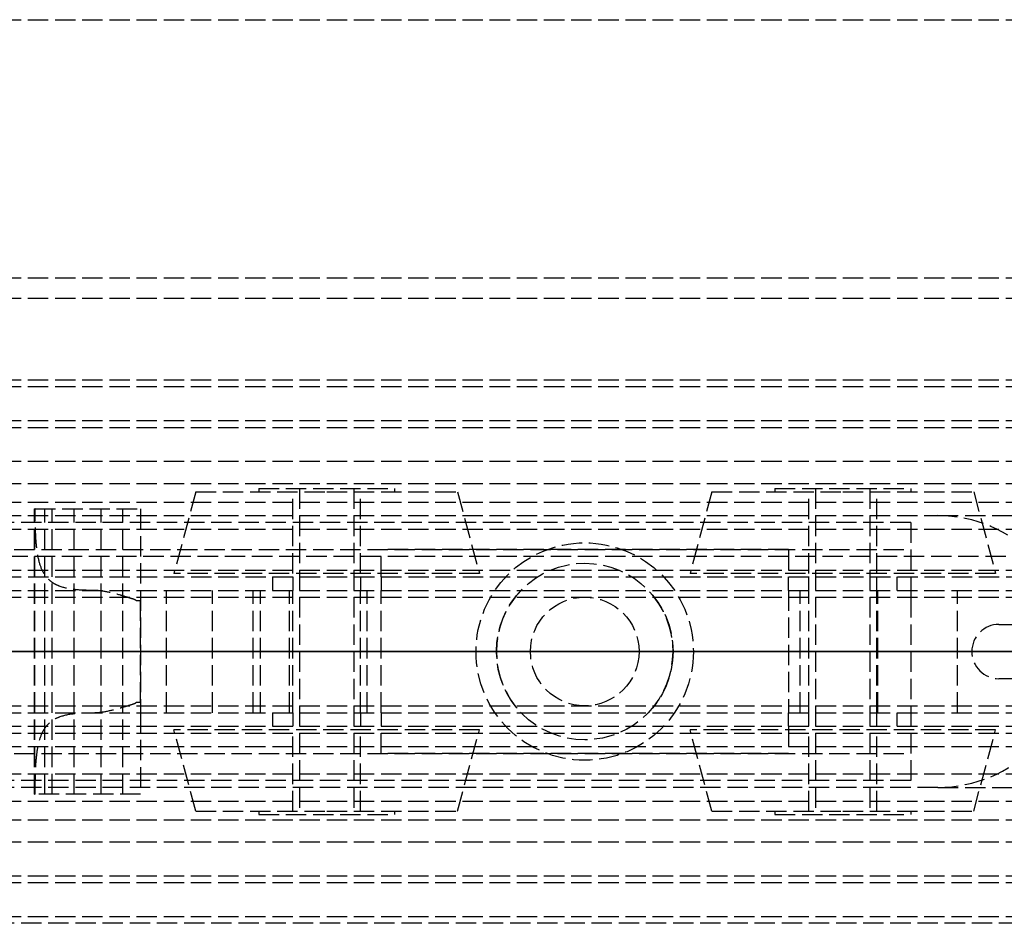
# Model space of a CAD drawing. Header units: millimetres. Extents: x 0 to 2050, y -94 to 94.
# Tile 8 of 14: x 37 to 110, y -20 to 46. Entities that reach past the tile are written whole.
import ezdxf

# ---------------------------------------------------------------- set-up
doc = ezdxf.new("R2010")
doc.units = ezdxf.units.MM
doc.header["$LTSCALE"] = 10
doc.linetypes.add('ALLCAD_Strich', pattern=[0.2, 0.15, -0.05])
doc.layers.add('BESCH_KONT_sich_schn_ansi_2d', color=40, linetype='Continuous')
doc.layers.add('BESCH_KONT_sich_schn_grun_2d', color=10, linetype='Continuous')

msp = doc.modelspace()

# ---------------------------------------------------------------- linework, layer by layer
at = {"layer": 'BESCH_KONT_sich_schn_ansi_2d', "linetype": 'ALLCAD_Strich'}
for p, q in [((0, 0, 2322), (965, 0, 2322)), ((0, 0, 2368), (2050, 0, 2368)), ((2050, 0, 2418), (0, 0, 2418)), ((0, 0, 8), (963, 0, 8)), ((0, 0, 9), (963, 0, 9)), ((965, 0, 2318), (0, 0, 2318)), ((0, 0, 25), (1005, 0, 25)), ((0, 0, 26), (1005, 0, 26)), ((0, 0, 2324), (2020, 0, 2324)), ((2020, 0, 2325.5), (0, 0, 2325.5)), ((0, 0, 2352.5), (2020, 0, 2352.5)), ((0, 0, 2326.5), (2020, 0, 2326.5)), ((0, 0, 2355), (2020, 0, 2355)), ((0, 0, 2350.5), (2020, 0, 2350.5)), ((0, 0, 2350), (2020, 0, 2350)), ((105, 0, 2288), (0, 0, 2288)), ((0, 0, 26), (1005, 0, 26)), ((2050, 0, 2361.5), (0, 0, 2361.5)), ((2050, 0, 2362), (0, 0, 2362)), ((0, 0, 2359), (2050, 0, 2359)), ((0, 0, 2359.5), (2050, 0, 2359.5)), ((0, 0, 2353), (2050, 0, 2353)), ((103, 0, 2317.5), (4, 0, 2317.5)), ((103, 0, 2294.5), (4, 0, 2294.5)), ((9, 0, 2315.5), (103, 0, 2315.5)), ((9, 0, 2299.5), (103, 0, 2299.5)), ((38.499, 0, 2329.25), (38.501, 0, 2332.876)), ((46.299, 0, 2333.602), (38.536, 0, 2333.602)), ((41.399, 0, 2328.5), (39.249, 0, 2328.5)), ((39.799, 0, 2332.3), (44.999, 0, 2332.3)), ((41.399, 0, 2329.8), (39.799, 0, 2329.8)), ((39.799, 0, 2329.8), (39.799, 0, 2332.3)), ((41.399, 0, 2328.5), (41.399, 0, 2329.8)), ((42.828, 0, 2339.75), (46.299, 0, 2339.75)), ((44.999, 0, 2329.8), (43.399, 0, 2329.8)), ((43.399, 0, 2329.8), (43.399, 0, 2328.5)), ((46.299, 0, 2328.5), (43.399, 0, 2328.5)), ((44.999, 0, 2332.298), (44.994, 0, 2332.298)), ((44.999, 0, 2332.3), (44.994, 0, 2332.3)), ((44.999, 0, 2332.298), (44.994, 0, 2332.298)), ((44.999, 0, 2332.297), (44.994, 0, 2332.297)), ((44.999, 0, 2332.295), (44.994, 0, 2332.295)), ((44.999, 0, 2332.292), (44.994, 0, 2332.292)), ((44.999, 0, 2332.296), (44.994, 0, 2332.296)), ((44.999, 0, 2332.297), (44.994, 0, 2332.297)), ((44.999, 0, 2332.297), (44.994, 0, 2332.297)), ((44.999, 0, 2332.298), (44.994, 0, 2332.298)), ((44.999, 0, 2332.293), (44.994, 0, 2332.293)), ((44.999, 0, 2332.295), (44.994, 0, 2332.295)), ((44.994, 0, 2332.295), (44.994, 0, 2332.292)), ((44.999, 0, 2332.292), (44.994, 0, 2332.292)), ((44.999, 0, 2332.297), (44.994, 0, 2332.297)), ((44.994, 0, 2332.295), (44.994, 0, 2332.297)), ((44.994, 0, 2332.3), (44.994, 0, 2332.297)), ((44.999, 0, 2332.3), (44.999, 0, 2329.8)), ((45.963, 0, 2340.5), (46.299, 0, 2340.5)), ((46.299, 0, 2340.5), (46.299, 0, 2339.75)), ((46.299, 0, 2340.5), (72.386, 0, 2340.5)), ((48.219, 0, 2328.5), (46.299, 0, 2328.5)), ((46.299, 0, 2339.75), (46.299, 0, 2333.602)), ((46.299, 0, 2333.602), (46.299, 0, 2328.5)), ((51.592, 0, 2327.916), (48.219, 0, 2328.5)), ((54.585, 0, 2326.212), (51.592, 0, 2327.916)), ((57.257, 0, 2324.308), (55.12, 0, 2325.804)), ((74.31, 0, 2322.5), (62.992, 0, 2322.5)), ((94, 0, 2315.5), (64, 0, 2315.5)), ((64, 0, 2307.5), (64, 0, 2315.5)), ((94, 0, 2307.5), (64, 0, 2307.5)), ((71, 0, 2332.5), (87, 0, 2332.5)), ((71, 0, 2340.5), (71, 0, 2332.5)), ((85.614, 0, 2340.5), (72.386, 0, 2340.5)), ((72.5, 0, 2332.5), (72.5, 0, 2340.5)), ((72.5, 0, 2332.5), (72.5, 0, 2322.5)), ((72.5, 0, 2340.5), (72.5, 0, 2332.5)), ((74.31, 0, 2340.5), (74.31, 0, 2332.5)), ((74.31, 0, 2322.5), (83.69, 0, 2322.5)), ((75, 0, 2318), (75, 0, 2322)), ((75, 0, 2332.5), (75, 0, 2322.5)), ((75, 0, 2332.5), (75, 0, 2322.5)), ((83, 0, 2335.5), (75, 0, 2335.5)), ((75, 0, 2315.5), (75, 0, 2318)), ((75, 0, 2322), (75, 0, 2335.5)), ((83, 0, 2318), (83, 0, 2322)), ((83, 0, 2332.5), (83, 0, 2322.5)), ((83, 0, 2332.5), (83, 0, 2322.5)), ((83, 0, 2315.5), (83, 0, 2318)), ((83, 0, 2322), (83, 0, 2335.5)), ((94.85, 0, 2322.5), (83.69, 0, 2322.5)), ((83.69, 0, 2332.5), (83.69, 0, 2340.5)), ((85.5, 0, 2332.5), (85.5, 0, 2340.5)), ((85.5, 0, 2332.5), (85.5, 0, 2322.5)), ((85.5, 0, 2340.5), (85.5, 0, 2332.5)), ((85.614, 0, 2340.5), (119, 0, 2340.5)), ((87, 0, 2340.5), (87, 0, 2332.5)), ((94, 0, 2315.5), (94, 0, 2307.5)), ((106.45, 0, 2328.415), (100.586, 0, 2324.308)), ((103, 0, 2317.5), (103, 0, 2294.5)), ((105, 0, 2288), (115, 0, 2288)), ((105, 0, 2288), (105, 0, 2318)), ((107.5, 0, 2340.5), (107.5, 0, 2329.003)), ((109.5, 0, 2340.5), (109.5, 0, 2329.487))]:
    msp.add_line(p, q, dxfattribs=at)
at = {"layer": 'BESCH_KONT_sich_schn_ansi_2d', "linetype": 'ALLCAD_Strich', "extrusion": (0, 1, 0)}
for centre, radius in [((-60, 2335.5), 11.247), ((-60, 2335.5), 4), ((-60, 2335.5), 2), ((-98, 2335.5), 11.247), ((-98, 2335.5), 2)]:
    msp.add_circle(centre, radius, dxfattribs=at)
at = {"layer": 'BESCH_KONT_sich_schn_ansi_2d', "linetype": 'ALLCAD_Strich', "extrusion": (0, -1, 0)}
for centre, radius in [((60, 2335.5), 9.639), ((60, 2335.5), 5), ((60, 2335.5), 2.5), ((98, 2335.5), 9.639), ((98, 2335.5), 5), ((98, 2335.5), 4), ((98, 2335.5), 2.5)]:
    msp.add_circle(centre, radius, dxfattribs=at)
at = {"layer": 'BESCH_KONT_sich_schn_ansi_2d', "linetype": 'ALLCAD_Strich', "extrusion": (0, 1, 0)}
for centre, radius, start, end in [((-39.249, 2329.25), 0.75, 270, 360), ((-46.131, 2332.872), 7.63, 0.03123, 5.49147), ((-46.131, 2332.872), 7.63, 88.739, 91.261), ((-59.996, 2332.767), 8.5, 305, 309.53891), ((-62.992, 2332.5), 10, 270, 305), ((-94.85, 2332.5), 10, 235, 270)]:
    msp.add_arc(centre, radius, start, end, dxfattribs=at)
at = {"layer": 'BESCH_KONT_sich_schn_ansi_2d', "linetype": 'ALLCAD_Strich', "extrusion": (0, -1, 0)}
msp.add_arc((109.892, 2323.5), 6, 90, 125, dxfattribs=at)
at = {"layer": 'BESCH_KONT_sich_schn_ansi_2d', "linetype": 'ALLCAD_Strich'}
for points, knots in [([(38.536, 0, 2333.602), (38.537, 0, 2333.611), (38.541, 0, 2333.655), (38.561, 0, 2333.829), (38.578, 0, 2333.969), (38.641, 0, 2334.336), (38.686, 0, 2334.563), (38.823, 0, 2335.081), (38.915, 0, 2335.372), (39.098, 0, 2335.836), (39.173, 0, 2336.009), (39.346, 0, 2336.368), (39.445, 0, 2336.555), (39.666, 0, 2336.93), (39.788, 0, 2337.118), (40.047, 0, 2337.482), (40.185, 0, 2337.658), (40.663, 0, 2338.218), (41.055, 0, 2338.594), (41.902, 0, 2339.244), (42.353, 0, 2339.522), (42.828, 0, 2339.75)], [15.435182, 15.435182, 15.435182, 15.435182, 16.554933, 16.554933, 17.82418, 17.82418, 19.093427, 19.093427, 20.362674, 20.362674, 21.03193, 21.03193, 21.701186, 21.701186, 22.370442, 22.370442, 23.039698, 23.039698, 24.647552, 24.647552, 26.164556, 26.164556, 26.164556, 26.164556]), ([(42.828, 0, 2339.75), (43.13, 0, 2339.895), (43.467, 0, 2340.031), (44.151, 0, 2340.249), (44.498, 0, 2340.332), (44.957, 0, 2340.412), (45.112, 0, 2340.435), (45.423, 0, 2340.471), (45.579, 0, 2340.483), (45.752, 0, 2340.493), (45.789, 0, 2340.494), (45.86, 0, 2340.497), (45.896, 0, 2340.498), (45.937, 0, 2340.499), (45.95, 0, 2340.5), (45.959, 0, 2340.5), (45.96, 0, 2340.5), (45.963, 0, 2340.5), (45.963, 0, 2340.5), (45.963, 0, 2340.5)], [1.722708, 1.722708, 1.722708, 1.722708, 2.727227, 2.727227, 3.731745, 3.731745, 4.178178, 4.178178, 4.62461, 4.62461, 4.729547, 4.729547, 4.834483, 4.834483, 4.870202, 4.870202, 4.877795, 4.877795, 4.885387, 4.885387, 4.885387, 4.885387])]:
    msp.add_open_spline(points, degree=3, knots=knots, dxfattribs=at)
at = {"layer": 'BESCH_KONT_sich_schn_grun_2d', "linetype": 'ALLCAD_Strich'}
for p, q in [((0, 46.5), (2050, 46.5)), ((0, 27.5), (2050, 27.5)), ((0, 27.5), (2050, 27.5)), ((0, 26), (2050, 26)), ((0, 20), (1005, 20)), ((0, 19.5), (2050, 19.5)), ((0, 17), (2050, 17)), ((0, 16.5), (2020, 16.5)), ((0, 14), (2020, 14)), ((0, 12.375), (2020, 12.375)), ((50.361, 11.75), (48.753, 5.75)), ((50.361, 11.75), (60, 11.75)), ((55, 12), (65, 12)), ((55, 12), (55, 11.75)), ((57.5, 5.75), (57.5, 11.75)), ((58, 12), (58, -12)), ((60, 11.75), (69.639, 11.75)), ((62, 12), (62, -12)), ((62.5, 5.75), (62.5, 11.75)), ((65, 12), (65, 11.75)), ((69.639, 11.75), (71.247, 5.75)), ((88.361, 11.75), (86.753, 5.75)), ((88.361, 11.75), (98, 11.75)), ((93, 12), (103, 12)), ((93, 12), (93, 11.75)), ((95.5, 5.75), (95.5, 11.75)), ((96, 12), (96, -12)), ((98, 11.75), (107.639, 11.75)), ((100, 12), (100, -12)), ((100.5, 5.75), (100.5, 11.75)), ((103, 12), (103, 11.75)), ((107.639, 11.75), (109.247, 5.75)), ((0, 11), (1005, 11)), ((38.499, 10.5), (38.501, 10.5)), ((38.499, -10.5), (38.499, 10.5)), ((38.536, 10.5), (38.501, 10.5)), ((38.501, -10.5), (38.501, 10.5)), ((38.536, 10.5), (46.299, 10.5)), ((39.249, -10.5), (39.249, 10.5)), ((39.799, -10.5), (39.799, 10.5)), ((41.399, -10.5), (41.399, 10.5)), ((43.399, -10.5), (43.399, 10.5)), ((44.994, 10.497), (44.994, 10.5)), ((44.999, 10.498), (44.994, 10.498)), ((44.999, 10.497), (44.994, 10.497)), ((44.999, 10.497), (44.994, 10.497)), ((44.994, 10.497), (44.994, 10.494)), ((44.994, 10.497), (44.994, 10.497)), ((44.999, 10.497), (44.994, 10.497)), ((44.994, 10.497), (44.999, 10.497)), ((44.999, 10.496), (44.994, 10.496)), ((44.999, 10.494), (44.994, 10.494)), ((44.999, 10.493), (44.994, 10.493)), ((44.994, 10.489), (44.994, 10.493)), ((44.994, 10.491), (44.999, 10.491)), ((44.999, 10.491), (44.994, 10.491)), ((44.999, 10.49), (44.994, 10.49)), ((44.994, 10.489), (44.994, 10.487)), ((44.999, 10.489), (44.994, 10.489)), ((44.999, 10.489), (44.994, 10.489)), ((44.999, 10.487), (44.994, 10.487)), ((44.994, 10.483), (44.994, 10.486)), ((44.999, 10.486), (44.994, 10.486)), ((44.999, 10.484), (44.994, 10.484)), ((44.994, 10.483), (44.999, 10.483)), ((44.994, 10.483), (44.994, 10.483)), ((44.999, 10.483), (44.994, 10.483)), ((44.999, 10.483), (44.994, 10.483)), ((44.994, 10.483), (44.994, 10.48)), ((44.999, 10.483), (44.994, 10.483)), ((44.999, 10.482), (44.994, 10.482)), ((44.999, 10.48), (44.994, 10.48)), ((44.999, 10.497), (44.999, 10.5)), ((44.999, 10.483), (44.999, 10.497)), ((44.999, 10.497), (44.999, 10.497)), ((44.999, 10.497), (44.999, 10.497)), ((44.999, 10.497), (44.999, 10.497)), ((44.999, -10.5), (44.999, 10.483)), ((44.999, 10.483), (44.999, 10.483)), ((44.999, 10.483), (44.999, 10.483)), ((44.999, 10.483), (44.999, 10.483)), ((46.299, 10.5), (46.299, 4.5)), ((103, 9.5), (4, 9.5)), ((30, 10), (105, 10)), ((103, 9.5), (103, 4)), ((105, 10), (900, 10)), ((105, 10), (900, 10)), ((0, 9), (119.5, 9)), ((9, 7.5), (103, 7.5)), ((94, 7.5), (64, 7.5)), ((64, 5.5), (64, 7.5)), ((94, 7.5), (94, 5.5)), ((2020, 7), (0, 7)), ((0, 6), (172, 6)), ((0.017, 5.5), (2020, 5.5)), ((71.247, 5.75), (48.753, 5.75)), ((56, 5.5), (56, 4.5)), ((57.5, 5.5), (57.5, 4.5)), ((62.5, 5.5), (62.5, 4.5)), ((64, 5.5), (64, 4.5)), ((109.247, 5.75), (86.753, 5.75)), ((94, 4.5), (94, 5.5)), ((95.5, 4.5), (95.5, 5.5)), ((100.5, 4.5), (100.5, 5.5)), ((102, 4.5), (102, 5.5)), ((0, 4.5), (2020, 4.5)), ((46.299, 4.5), (46.299, -4.5)), ((48.219, -4.5), (48.219, 4.5)), ((51.592, -4.5), (51.592, 4.5)), ((54.585, -4.5), (54.585, 4.5)), ((55.12, -4.5), (55.12, 4.5)), ((57.257, -4.5), (57.257, 4.5)), ((57.5, -4.5), (57.5, 4.5)), ((62.5, -4.5), (62.5, 4.5)), ((62.992, -4.5), (62.992, 4.5)), ((64, -4.5), (64, 4.5)), ((94, 4.5), (94, -4.5)), ((94.85, -4.5), (94.85, 4.5)), ((95.5, -4.5), (95.5, 4.5)), ((100.5, -4.5), (100.5, 4.5)), ((100.586, -4.5), (100.586, 4.5)), ((106.45, -4.5), (106.45, 4.5)), ((0, 4), (2020, 4)), ((45.963, 3.75), (46.299, 3.75)), ((46.299, -3.75), (46.299, 3.75)), ((103, 4), (103, -4)), ((109.5, 2), (119, 2)), ((119, -2), (109.5, -2)), ((0, -4), (2020, -4)), ((46.299, -3.75), (45.963, -3.75)), ((103, -4), (103, -9.5)), ((0, -4.5), (2020, -4.5)), ((46.299, -4.5), (46.299, -10.5)), ((56, -4.5), (56, -5.5)), ((57.5, -4.5), (57.5, -5.5)), ((62.5, -4.5), (62.5, -5.5)), ((64, -4.5), (64, -5.5)), ((94, -5.5), (94, -4.5)), ((95.5, -5.5), (95.5, -4.5)), ((100.5, -5.5), (100.5, -4.5)), ((102, -5.5), (102, -4.5)), ((0, -5.5), (2020, -5.5)), ((71.247, -5.75), (48.753, -5.75)), ((50.361, -11.75), (48.753, -5.75)), ((57.5, -11.75), (57.5, -5.75)), ((62.5, -11.75), (62.5, -5.75)), ((64, -7.5), (64, -5.5)), ((69.639, -11.75), (71.247, -5.75)), ((109.247, -5.75), (86.753, -5.75)), ((88.361, -11.75), (86.753, -5.75)), ((94, -5.5), (94, -7.5)), ((95.5, -11.75), (95.5, -5.75)), ((100.5, -11.75), (100.5, -5.75)), ((107.639, -11.75), (109.247, -5.75)), ((0, -6), (172, -6)), ((0, -7), (2020, -7)), ((9, -7.5), (103, -7.5)), ((94, -7.5), (64, -7.5)), ((0, -9), (119.5, -9)), ((103, -9.5), (4, -9.5)), ((105, -10), (30, -10)), ((105, -10), (900, -10)), ((105, -10), (900, -10)), ((38.499, -10.5), (38.501, -10.5)), ((38.536, -10.5), (38.501, -10.5)), ((46.299, -10.5), (38.536, -10.5)), ((0, -11), (1005, -11)), ((50.361, -11.75), (60, -11.75)), ((55, -11.75), (55, -12)), ((55, -12), (65, -12)), ((60, -11.75), (69.639, -11.75)), ((65, -11.75), (65, -12)), ((88.361, -11.75), (98, -11.75)), ((93, -11.75), (93, -12)), ((93, -12), (103, -12)), ((98, -11.75), (107.639, -11.75)), ((103, -11.75), (103, -12)), ((0, -12.375), (2020, -12.375)), ((0, -14), (2020, -14)), ((0, -16.5), (2020, -16.5)), ((0, -17), (2050, -17)), ((0, -19.5), (2050, -19.5)), ((1005, -20), (0, -20))]:
    msp.add_line(p, q, dxfattribs=at)
for radius in [8, 6.5, 4]:
    msp.add_circle((79, 0), radius, dxfattribs=at)
for centre, radius, start, end in [((105, 0), 10, 270, 90), ((79, 0), 6.5, 136.18694, 223.81306), ((79, 0), 6.5, 316.18694, 43.81306), ((109.5, 0), 2, 90, 270)]:
    msp.add_arc(centre, radius, start, end, dxfattribs=at)
for points, knots in [([(42.828, 4.5), (42.353, 4.5), (41.902, 4.513), (41.055, 4.6), (40.663, 4.679), (40.185, 4.864), (40.047, 4.93), (39.788, 5.088), (39.666, 5.181), (39.445, 5.391), (39.346, 5.508), (39.173, 5.764), (39.098, 5.901), (38.915, 6.312), (38.823, 6.624), (38.686, 7.317), (38.641, 7.699), (38.578, 8.505), (38.561, 8.93), (38.541, 9.74), (38.537, 10.124), (38.536, 10.5)], [4.406817, 4.406817, 4.406817, 4.406817, 5.92382, 5.92382, 7.531675, 7.531675, 8.200931, 8.200931, 8.870186, 8.870186, 9.539442, 9.539442, 10.208698, 10.208698, 11.477945, 11.477945, 12.747192, 12.747192, 14.016439, 14.016439, 15.13619, 15.13619, 15.13619, 15.13619]), ([(45.963, 3.75), (45.963, 3.753), (45.963, 3.755), (45.96, 3.76), (45.959, 3.762), (45.95, 3.773), (45.937, 3.781), (45.896, 3.803), (45.86, 3.817), (45.789, 3.844), (45.752, 3.856), (45.579, 3.916), (45.423, 3.964), (45.112, 4.059), (44.957, 4.105), (44.498, 4.235), (44.151, 4.324), (43.467, 4.457), (43.13, 4.5), (42.828, 4.5)], [4.885389, 4.885389, 4.885389, 4.885389, 4.892981, 4.892981, 4.900573, 4.900573, 4.936292, 4.936292, 5.041229, 5.041229, 5.146165, 5.146165, 5.592598, 5.592598, 6.03903, 6.03903, 7.043549, 7.043549, 8.048067, 8.048067, 8.048067, 8.048067]), ([(42.828, -4.5), (43.13, -4.5), (43.467, -4.457), (44.151, -4.324), (44.498, -4.235), (44.957, -4.105), (45.112, -4.059), (45.423, -3.964), (45.579, -3.916), (45.752, -3.856), (45.789, -3.844), (45.86, -3.817), (45.896, -3.803), (45.937, -3.781), (45.95, -3.773), (45.959, -3.762), (45.96, -3.76), (45.963, -3.755), (45.963, -3.753), (45.963, -3.75)], [1.722708, 1.722708, 1.722708, 1.722708, 2.727227, 2.727227, 3.731745, 3.731745, 4.178178, 4.178178, 4.62461, 4.62461, 4.729547, 4.729547, 4.834483, 4.834483, 4.870202, 4.870202, 4.877795, 4.877795, 4.885387, 4.885387, 4.885387, 4.885387]), ([(38.536, -10.5), (38.537, -10.124), (38.541, -9.74), (38.561, -8.93), (38.578, -8.505), (38.641, -7.699), (38.686, -7.317), (38.823, -6.624), (38.915, -6.312), (39.098, -5.901), (39.173, -5.764), (39.346, -5.508), (39.445, -5.391), (39.666, -5.181), (39.788, -5.088), (40.047, -4.93), (40.185, -4.864), (40.663, -4.679), (41.055, -4.6), (41.902, -4.513), (42.353, -4.5), (42.828, -4.5)], [15.435182, 15.435182, 15.435182, 15.435182, 16.554933, 16.554933, 17.82418, 17.82418, 19.093427, 19.093427, 20.362674, 20.362674, 21.03193, 21.03193, 21.701186, 21.701186, 22.370442, 22.370442, 23.039698, 23.039698, 24.647552, 24.647552, 26.164556, 26.164556, 26.164556, 26.164556])]:
    msp.add_open_spline(points, degree=3, knots=knots, dxfattribs=at)

doc.saveas('drawing.dxf')
